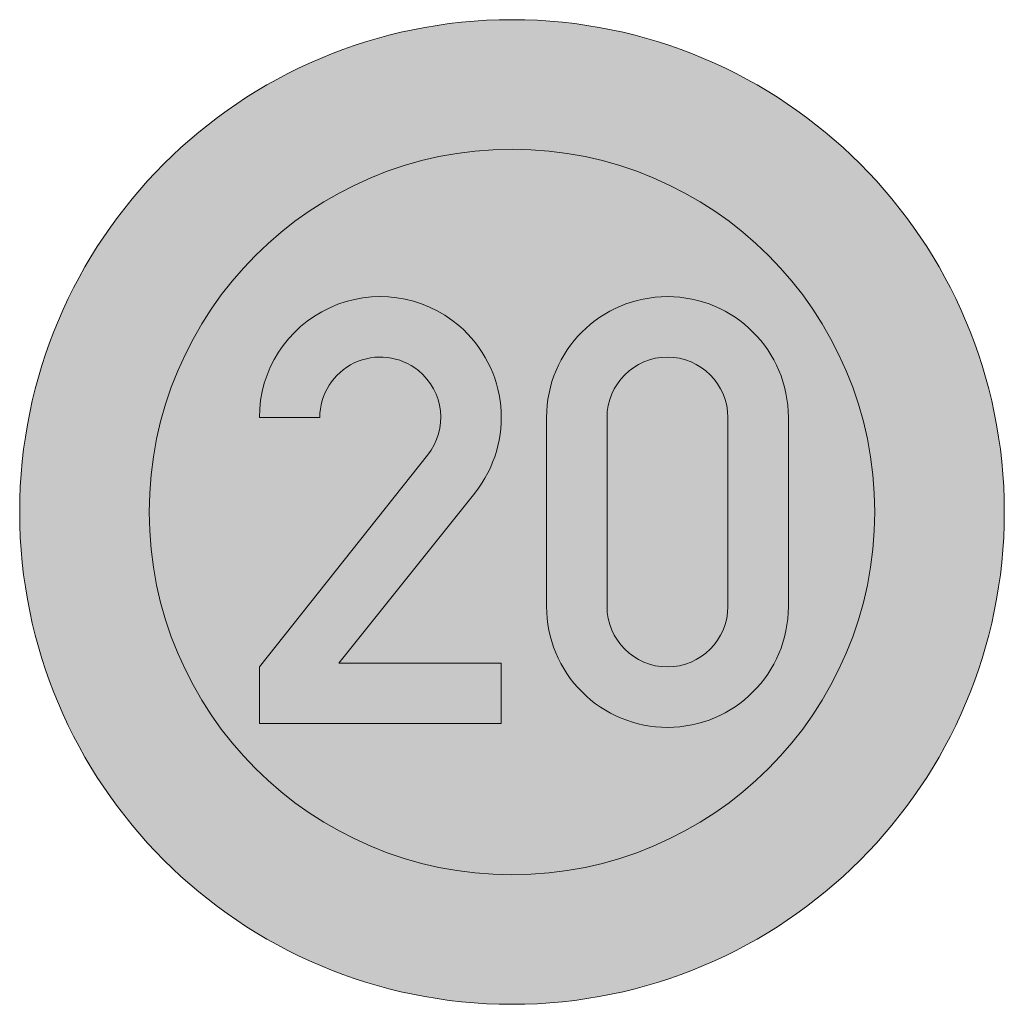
# Model space of a CAD drawing. Header units: metres. Extents: x -0.002 to 0.002, y -0.002 to 0.002.
import ezdxf

# ---------------------------------------------------------------- set-up
doc = ezdxf.new("R2010")
doc.units = ezdxf.units.M
doc.header["$MEASUREMENT"] = 0
for name, color, linetype, lineweight in [('VKZ_274-52_flf', 1, 'Continuous', 0), ('VKZ_274-52_sym', 7, 'Continuous', 0), ('VKZ_274-52_txt', 7, 'Continuous', 0)]:
    doc.layers.add(name, color=color, linetype=linetype, lineweight=lineweight)

msp = doc.modelspace()

# ---------------------------------------------------------------- hatches: boundary and pattern name
at = {"layer": 'VKZ_274-52_flf'}
h = msp.add_hatch(color=256, dxfattribs=at)
h.dxf.hatch_style = 1
h.paths.add_polyline_path([(-0.002, 0, 1), (0.002, 0, 1)])
h.paths.add_polyline_path([(0.0014737, 0, -1), (-0.0014737, 0, -1)], flags=16)
h.paths.add_polyline_path([(0.0011228, 0.0003838), (0.0011228, -0.0003838, -0.414046), (0.0006319, -0.000875, -0.414381), (0.0001404, -0.0003838), (0.0001404, 0.0003838, -1)], flags=0)
h.paths.add_polyline_path([(0.0008772, 0.0003838), (0.0008772, -0.0003838, -1), (0.000386, -0.0003838), (0.000386, 0.0003838, -1)], flags=0)
h.paths.add_polyline_path([(-0.0001514, 0.000077), (-0.0007039, -0.000614), (-0.0000439, -0.000614), (-0.0000439, -0.0008596), (-0.0010263, -0.0008596), (-0.0010263, -0.0006294), (-0.0003428, 0.000231, 0.411466), (-0.0003805, 0.0005746, 0.630996), (-0.0007807, 0.0003838), (-0.0010263, 0.0003838, -0.640163), (-0.000216, 0.0007573, -0.404741)], flags=0)
at = {"layer": 'VKZ_274-52_flf', "true_color": 0xffffff}
h = msp.add_hatch(color=7, dxfattribs=at)
h.dxf.hatch_style = 1
h.paths.add_polyline_path([(-0.0014737, 0, 1), (0.0014737, 0, 1)])
h.paths.add_polyline_path([(-0.000216, 0.0007573, -0.404741), (-0.0001514, 0.000077), (-0.0007039, -0.000614), (-0.0000439, -0.000614), (-0.0000439, -0.0008596), (-0.0010263, -0.0008596), (-0.0010263, -0.0006294), (-0.0003428, 0.000231, 0.411466), (-0.0003805, 0.0005746, 0.630996), (-0.0007807, 0.0003838), (-0.0010263, 0.0003838, -0.640163)], flags=16)
h.paths.add_polyline_path([(0.0011228, 0.0003838), (0.0011228, -0.0003838, -0.414046), (0.0006319, -0.000875, -0.414381), (0.0001404, -0.0003838), (0.0001404, 0.0003838, -1)], flags=16)
h.paths.add_polyline_path([(0.0008772, 0.0003838), (0.0008772, -0.0003838, -1), (0.000386, -0.0003838), (0.000386, 0.0003838, -1)], flags=0)
h = msp.add_hatch(color=7, dxfattribs=at)
h.dxf.hatch_style = 1
h.paths.add_polyline_path([(0.0008772, 0.0003838, 1), (0.000386, 0.0003838), (0.000386, -0.0003838, 0.414564), (0.0006319, -0.0006294, 0.413863), (0.0008772, -0.0003838)])
at = {"layer": 'VKZ_274-52_txt'}
h = msp.add_hatch(color=256, dxfattribs=at)
h.dxf.hatch_style = 1
h.paths.add_polyline_path([(-0.0001514, 0.000077, 0.404741), (-0.000216, 0.0007573, 0.640163), (-0.0010263, 0.0003838), (-0.0007807, 0.0003838, -0.630996), (-0.0003805, 0.0005746, -0.411466), (-0.0003428, 0.000231), (-0.0010263, -0.0006294), (-0.0010263, -0.0008596), (-0.0000439, -0.0008596), (-0.0000439, -0.000614), (-0.0007039, -0.000614)])
h.paths.add_polyline_path([(0.0011228, 0.0003838, 1), (0.0001404, 0.0003838), (0.0001404, -0.0003838, 0.414381), (0.0006319, -0.000875, 0.414046), (0.0011228, -0.0003838)])
h.paths.add_polyline_path([(0.000386, 0.0003838, -1), (0.0008772, 0.0003838), (0.0008772, -0.0003838, -1), (0.000386, -0.0003838)], flags=16)

# ---------------------------------------------------------------- linework, layer by layer
at = {"layer": 'VKZ_274-52_sym'}
for radius in [0.002, 0.0014737]:
    msp.add_circle((0, 0), radius, dxfattribs=at)
at = {"layer": 'VKZ_274-52_txt'}
for p, q in [((0.000386, -0.0003838), (0.000386, 0.0003838)), ((0.0008772, 0.0003838), (0.0008772, -0.0003838))]:
    msp.add_line(p, q, dxfattribs=at)
for points in [[(-0.0001514, 0.000077), (-0.0007039, -0.000614), (-0.0000439, -0.000614), (-0.0000439, -0.0008596), (-0.0010263, -0.0008596), (-0.0010263, -0.0006294), (-0.0003428, 0.000231, 0.411482), (-0.0003805, 0.0005746, 0.630996), (-0.0007807, 0.0003838), (-0.0010263, 0.0003838, -0.640163), (-0.000216, 0.0007573, -0.404742)], [(0.0011228, -0.0003838), (0.0011228, 0.0003838, 1), (0.0001404, 0.0003838), (0.0001404, -0.0003838, 0.414381), (0.0006319, -0.000875, 0.414046)], [(0.000386, 0.0003838), (0.000386, -0.0003838, 1), (0.0008772, -0.0003838), (0.0008772, 0.0003838, 1)]]:
    msp.add_lwpolyline(points, format="xyb", close=True, dxfattribs=at)

doc.saveas('drawing.dxf')
